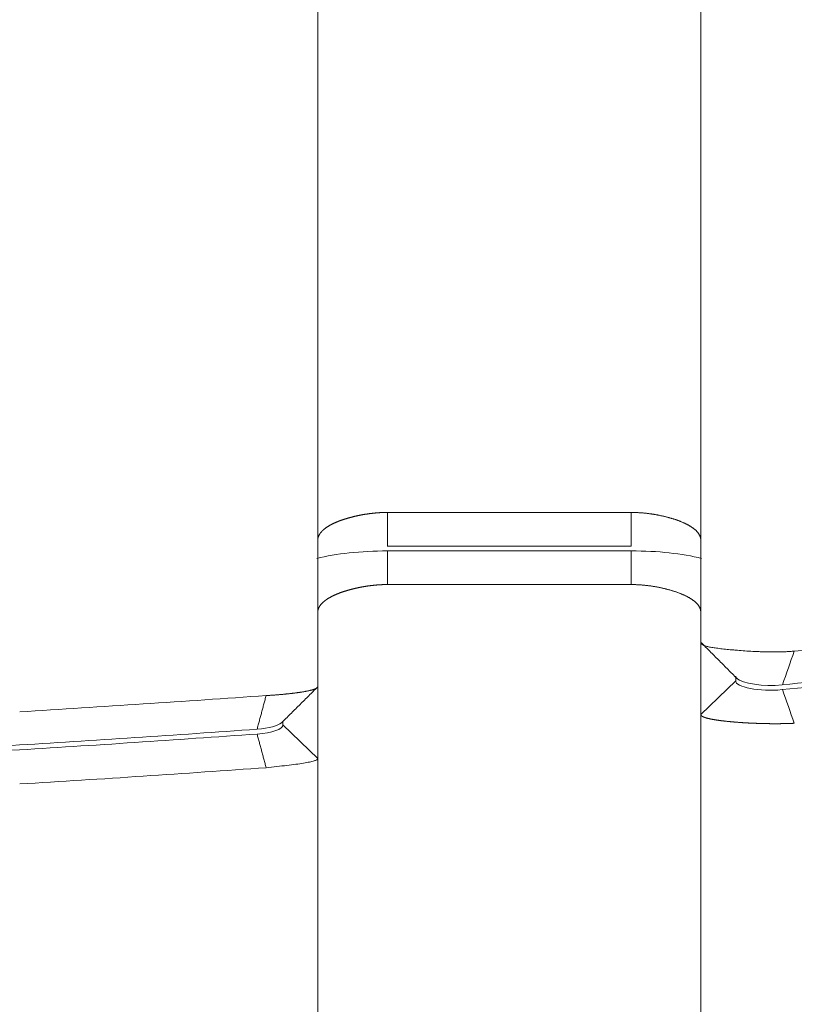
# Model space of a CAD drawing. Header units: millimetres. Extents: x 25069 to 61396, y 8621 to 21558.
# Tile 15 of 256: x 26619 to 26630, y 14600 to 14614. Entities that reach past the tile are written whole.
import ezdxf

# ---------------------------------------------------------------- set-up
doc = ezdxf.new("R2010")
doc.units = ezdxf.units.MM
doc.layers.add('9', color=7, linetype='Continuous')

msp = doc.modelspace()

# ---------------------------------------------------------------- linework, layer by layer
at = {"layer": '9', "color": 7, "linetype": 'Continuous', "lineweight": 18}
for p, q in [((26623.072, 14676.731), (26623.072, 14604.8)), ((26628.572, 14605.434), (26628.572, 14676.731)), ((26624.072, 14607.298), (26627.572, 14607.298)), ((26627.572, 14606.815), (26624.069, 14606.815)), ((26624.072, 14606.746), (26627.572, 14606.746)), ((26624.072, 14606.746), (26624.072, 14606.263)), ((26627.572, 14606.746), (26627.572, 14606.263)), ((26627.572, 14606.263), (26624.072, 14606.263)), ((26628.572, 14604.399), (26628.572, 14605.434)), ((26629.072, 14604.882), (26628.572, 14604.399)), ((26629.072, 14604.951), (26629.072, 14604.882)), ((26623.072, 14604.8), (26623.072, 14603.765)), ((26622.572, 14604.248), (26622.572, 14604.299)), ((26628.572, 14485.831), (26628.572, 14604.399)), ((26622.572, 14604.248), (26623.072, 14603.765)), ((26623.072, 14603.765), (26623.072, 14485.831))]:
    msp.add_line(p, q, dxfattribs=at)
at = {"layer": '9', "color": 7, "linetype": 'Continuous', "lineweight": 13}
msp.add_line((26628.572, 14605.075), (26628.572, 14605.433), dxfattribs=at)
at = {"layer": '9', "color": 7, "linetype": 'Continuous', "lineweight": 18}
for centre, major_axis, start_param, end_param in [((26597.946, 14626.713), (90.347, 0), 5.071964, 5.113981), ((26597.989, 14626.583), (-90.115, 0), 1.930831, 1.972958), ((26598.178, 14626.553), (89.69, 0), 4.943003, 4.983555), ((26598.212, 14626.416), (-89.429, 0), 1.801695, 1.842367)]:
    msp.add_ellipse(centre, major_axis=major_axis, ratio=0.258819, start_param=start_param, end_param=end_param, dxfattribs=at)
for points, knots in [([(26623.072, 14606.896), (26623.072, 14606.898), (26623.072, 14606.902), (26623.072, 14606.908), (26623.073, 14606.914), (26623.073, 14606.92), (26623.074, 14606.926), (26623.076, 14606.932), (26623.077, 14606.938), (26623.079, 14606.944), (26623.081, 14606.95), (26623.083, 14606.955), (26623.085, 14606.961), (26623.088, 14606.967), (26623.091, 14606.972), (26623.094, 14606.978), (26623.097, 14606.983), (26623.1, 14606.989), (26623.104, 14606.994), (26623.107, 14607), (26623.111, 14607.005), (26623.115, 14607.01), (26623.12, 14607.015), (26623.124, 14607.02), (26623.129, 14607.026), (26623.133, 14607.031), (26623.138, 14607.036), (26623.144, 14607.041), (26623.149, 14607.046), (26623.154, 14607.05), (26623.16, 14607.055), (26623.166, 14607.06), (26623.172, 14607.065), (26623.178, 14607.069), (26623.184, 14607.074), (26623.19, 14607.079), (26623.197, 14607.083), (26623.203, 14607.088), (26623.21, 14607.092), (26623.217, 14607.096), (26623.224, 14607.101), (26623.231, 14607.105), (26623.238, 14607.109), (26623.246, 14607.114), (26623.253, 14607.118), (26623.261, 14607.122), (26623.268, 14607.126), (26623.276, 14607.13), (26623.284, 14607.134), (26623.292, 14607.138), (26623.3, 14607.142), (26623.308, 14607.146), (26623.317, 14607.149), (26623.325, 14607.153), (26623.334, 14607.157), (26623.342, 14607.16), (26623.351, 14607.164), (26623.359, 14607.168), (26623.368, 14607.171), (26623.377, 14607.174), (26623.386, 14607.178), (26623.395, 14607.181), (26623.404, 14607.185), (26623.413, 14607.188), (26623.422, 14607.191), (26623.431, 14607.194), (26623.441, 14607.197), (26623.45, 14607.2), (26623.459, 14607.203), (26623.469, 14607.206), (26623.478, 14607.209), (26623.487, 14607.212), (26623.497, 14607.215), (26623.507, 14607.218), (26623.516, 14607.221), (26623.526, 14607.223), (26623.535, 14607.226), (26623.545, 14607.228), (26623.555, 14607.231), (26623.564, 14607.233), (26623.574, 14607.236), (26623.584, 14607.238), (26623.594, 14607.241), (26623.603, 14607.243), (26623.613, 14607.245), (26623.623, 14607.247), (26623.633, 14607.25), (26623.643, 14607.252), (26623.652, 14607.254), (26623.662, 14607.256), (26623.672, 14607.258), (26623.682, 14607.26), (26623.692, 14607.262), (26623.701, 14607.263), (26623.711, 14607.265), (26623.721, 14607.267), (26623.731, 14607.269), (26623.74, 14607.27), (26623.75, 14607.272), (26623.76, 14607.273), (26623.77, 14607.275), (26623.779, 14607.276), (26623.789, 14607.278), (26623.798, 14607.279), (26623.808, 14607.281), (26623.818, 14607.282), (26623.827, 14607.283), (26623.837, 14607.284), (26623.846, 14607.285), (26623.856, 14607.286), (26623.865, 14607.287), (26623.875, 14607.288), (26623.884, 14607.289), (26623.893, 14607.29), (26623.903, 14607.291), (26623.912, 14607.292), (26623.921, 14607.293), (26623.93, 14607.293), (26623.94, 14607.294), (26623.949, 14607.295), (26623.958, 14607.295), (26623.967, 14607.296), (26623.976, 14607.296), (26623.985, 14607.296), (26623.994, 14607.297), (26624.002, 14607.297), (26624.011, 14607.297), (26624.02, 14607.298), (26624.029, 14607.298), (26624.037, 14607.298), (26624.046, 14607.298), (26624.055, 14607.298), (26624.063, 14607.298), (26624.069, 14607.298), (26624.072, 14607.298)], [0, 0, 0, 0, 0.010139, 0.020237, 0.030295, 0.040312, 0.050288, 0.060223, 0.070118, 0.079972, 0.089786, 0.099559, 0.109292, 0.118984, 0.128635, 0.138246, 0.147817, 0.157347, 0.166837, 0.176287, 0.185696, 0.195065, 0.204393, 0.213682, 0.22293, 0.232138, 0.241306, 0.250434, 0.259521, 0.268569, 0.277577, 0.286544, 0.295472, 0.304359, 0.313207, 0.322015, 0.330783, 0.339511, 0.3482, 0.356849, 0.365458, 0.374027, 0.382557, 0.391047, 0.399498, 0.407909, 0.416281, 0.424613, 0.432906, 0.44116, 0.449374, 0.457549, 0.465685, 0.473781, 0.481839, 0.489857, 0.497837, 0.505777, 0.513678, 0.521541, 0.529364, 0.537149, 0.544895, 0.552603, 0.560271, 0.567901, 0.575493, 0.583046, 0.59056, 0.598037, 0.605474, 0.612874, 0.620235, 0.627558, 0.634844, 0.642091, 0.6493, 0.656471, 0.663604, 0.670699, 0.677757, 0.684777, 0.691759, 0.698704, 0.705612, 0.712482, 0.719314, 0.72611, 0.732868, 0.739589, 0.746273, 0.752921, 0.759531, 0.766105, 0.772641, 0.779142, 0.785605, 0.792033, 0.798423, 0.804778, 0.811096, 0.817379, 0.823625, 0.829835, 0.83601, 0.842149, 0.848252, 0.85432, 0.860352, 0.866349, 0.872311, 0.878238, 0.88413, 0.889987, 0.895809, 0.901597, 0.90735, 0.913068, 0.918753, 0.924403, 0.930019, 0.935602, 0.941151, 0.946666, 0.952147, 0.957596, 0.963011, 0.968393, 0.973742, 0.979058, 0.984342, 0.989594, 0.994813, 1, 1, 1, 1]), ([(26624.072, 14607.298), (26624.072, 14607.137), (26624.072, 14606.976), (26624.072, 14606.815), (26624.072, 14606.815), (26624.072, 14606.815)], [0, 0, 0, 0, 0.999963, 0.999963, 1, 1, 1, 1]), ([(26627.572, 14607.298), (26627.577, 14607.298), (26627.587, 14607.298), (26627.602, 14607.298), (26627.617, 14607.298), (26627.632, 14607.297), (26627.648, 14607.297), (26627.663, 14607.296), (26627.679, 14607.295), (26627.695, 14607.294), (26627.711, 14607.293), (26627.728, 14607.292), (26627.744, 14607.291), (26627.76, 14607.289), (26627.777, 14607.288), (26627.793, 14607.286), (26627.81, 14607.284), (26627.827, 14607.282), (26627.844, 14607.279), (26627.861, 14607.277), (26627.878, 14607.274), (26627.895, 14607.272), (26627.912, 14607.269), (26627.929, 14607.266), (26627.947, 14607.263), (26627.964, 14607.259), (26627.981, 14607.256), (26627.998, 14607.252), (26628.016, 14607.249), (26628.033, 14607.245), (26628.05, 14607.241), (26628.067, 14607.236), (26628.084, 14607.232), (26628.101, 14607.228), (26628.118, 14607.223), (26628.135, 14607.218), (26628.152, 14607.213), (26628.169, 14607.208), (26628.185, 14607.203), (26628.202, 14607.198), (26628.218, 14607.192), (26628.234, 14607.186), (26628.25, 14607.181), (26628.266, 14607.175), (26628.281, 14607.169), (26628.296, 14607.162), (26628.311, 14607.156), (26628.326, 14607.149), (26628.341, 14607.143), (26628.355, 14607.136), (26628.369, 14607.129), (26628.382, 14607.122), (26628.396, 14607.115), (26628.409, 14607.107), (26628.421, 14607.1), (26628.433, 14607.092), (26628.445, 14607.084), (26628.457, 14607.076), (26628.468, 14607.068), (26628.478, 14607.06), (26628.488, 14607.051), (26628.498, 14607.043), (26628.507, 14607.034), (26628.515, 14607.025), (26628.523, 14607.016), (26628.531, 14607.007), (26628.537, 14606.997), (26628.544, 14606.988), (26628.549, 14606.978), (26628.555, 14606.969), (26628.559, 14606.959), (26628.563, 14606.949), (26628.566, 14606.938), (26628.568, 14606.928), (26628.57, 14606.917), (26628.571, 14606.907), (26628.571, 14606.9), (26628.572, 14606.896)], [0, 0, 0, 0, 0.009151, 0.018401, 0.027753, 0.037205, 0.046761, 0.056419, 0.066181, 0.076048, 0.08602, 0.096098, 0.106283, 0.116576, 0.126976, 0.137485, 0.148103, 0.158831, 0.16967, 0.180619, 0.19168, 0.202853, 0.214138, 0.225536, 0.237047, 0.248672, 0.260412, 0.272266, 0.284235, 0.29632, 0.30852, 0.320837, 0.333271, 0.345821, 0.358489, 0.371274, 0.384178, 0.3972, 0.41034, 0.4236, 0.436979, 0.450477, 0.464095, 0.477833, 0.491692, 0.505671, 0.519771, 0.533992, 0.548334, 0.562798, 0.577384, 0.592092, 0.606922, 0.621875, 0.63695, 0.652148, 0.667469, 0.682913, 0.698481, 0.714173, 0.729988, 0.745927, 0.761991, 0.778178, 0.794491, 0.810927, 0.827489, 0.844176, 0.860987, 0.877924, 0.894986, 0.912174, 0.929487, 0.946927, 0.964492, 0.982183, 1, 1, 1, 1]), ([(26624.072, 14606.263), (26624.069, 14606.263), (26624.063, 14606.263), (26624.055, 14606.263), (26624.046, 14606.263), (26624.037, 14606.263), (26624.029, 14606.263), (26624.02, 14606.262), (26624.011, 14606.262), (26624.002, 14606.262), (26623.994, 14606.262), (26623.985, 14606.261), (26623.976, 14606.261), (26623.967, 14606.26), (26623.958, 14606.26), (26623.949, 14606.259), (26623.94, 14606.259), (26623.93, 14606.258), (26623.921, 14606.257), (26623.912, 14606.257), (26623.903, 14606.256), (26623.893, 14606.255), (26623.884, 14606.254), (26623.875, 14606.253), (26623.865, 14606.252), (26623.856, 14606.251), (26623.846, 14606.25), (26623.837, 14606.249), (26623.827, 14606.248), (26623.818, 14606.247), (26623.808, 14606.245), (26623.798, 14606.244), (26623.789, 14606.243), (26623.779, 14606.241), (26623.77, 14606.24), (26623.76, 14606.238), (26623.75, 14606.237), (26623.74, 14606.235), (26623.731, 14606.233), (26623.721, 14606.232), (26623.711, 14606.23), (26623.701, 14606.228), (26623.692, 14606.226), (26623.682, 14606.224), (26623.672, 14606.223), (26623.662, 14606.221), (26623.652, 14606.219), (26623.643, 14606.216), (26623.633, 14606.214), (26623.623, 14606.212), (26623.613, 14606.21), (26623.603, 14606.208), (26623.594, 14606.205), (26623.584, 14606.203), (26623.574, 14606.201), (26623.564, 14606.198), (26623.555, 14606.196), (26623.545, 14606.193), (26623.535, 14606.191), (26623.526, 14606.188), (26623.516, 14606.185), (26623.507, 14606.182), (26623.497, 14606.18), (26623.487, 14606.177), (26623.478, 14606.174), (26623.469, 14606.171), (26623.459, 14606.168), (26623.45, 14606.165), (26623.441, 14606.162), (26623.431, 14606.159), (26623.422, 14606.156), (26623.413, 14606.153), (26623.404, 14606.149), (26623.395, 14606.146), (26623.386, 14606.143), (26623.377, 14606.139), (26623.368, 14606.136), (26623.359, 14606.132), (26623.351, 14606.129), (26623.342, 14606.125), (26623.334, 14606.121), (26623.325, 14606.118), (26623.317, 14606.114), (26623.308, 14606.11), (26623.3, 14606.106), (26623.292, 14606.103), (26623.284, 14606.099), (26623.276, 14606.095), (26623.268, 14606.091), (26623.261, 14606.087), (26623.253, 14606.082), (26623.246, 14606.078), (26623.238, 14606.074), (26623.231, 14606.07), (26623.224, 14606.066), (26623.217, 14606.061), (26623.21, 14606.057), (26623.203, 14606.052), (26623.197, 14606.048), (26623.19, 14606.043), (26623.184, 14606.039), (26623.178, 14606.034), (26623.172, 14606.029), (26623.166, 14606.025), (26623.16, 14606.02), (26623.154, 14606.015), (26623.149, 14606.01), (26623.144, 14606.005), (26623.138, 14606), (26623.133, 14605.995), (26623.129, 14605.99), (26623.124, 14605.985), (26623.12, 14605.98), (26623.115, 14605.975), (26623.111, 14605.97), (26623.107, 14605.964), (26623.104, 14605.959), (26623.1, 14605.954), (26623.097, 14605.948), (26623.094, 14605.943), (26623.091, 14605.937), (26623.088, 14605.931), (26623.085, 14605.926), (26623.083, 14605.92), (26623.081, 14605.914), (26623.079, 14605.909), (26623.077, 14605.903), (26623.076, 14605.897), (26623.074, 14605.891), (26623.073, 14605.885), (26623.073, 14605.879), (26623.072, 14605.873), (26623.072, 14605.867), (26623.072, 14605.863), (26623.072, 14605.861)], [0, 0, 0, 0, 0.005187, 0.010406, 0.015658, 0.020942, 0.026258, 0.031607, 0.036989, 0.042404, 0.047853, 0.053334, 0.058849, 0.064398, 0.069981, 0.075597, 0.081247, 0.086932, 0.09265, 0.098403, 0.104191, 0.110013, 0.11587, 0.121762, 0.127689, 0.133651, 0.139648, 0.14568, 0.151748, 0.157851, 0.16399, 0.170165, 0.176375, 0.182621, 0.188904, 0.195222, 0.201577, 0.207967, 0.214395, 0.220858, 0.227359, 0.233895, 0.240469, 0.247079, 0.253727, 0.260411, 0.267132, 0.27389, 0.280686, 0.287518, 0.294388, 0.301296, 0.308241, 0.315223, 0.322243, 0.329301, 0.336396, 0.343529, 0.3507, 0.357909, 0.365156, 0.372442, 0.379765, 0.387126, 0.394526, 0.401963, 0.40944, 0.416954, 0.424507, 0.432099, 0.439729, 0.447397, 0.455105, 0.462851, 0.470636, 0.478459, 0.486322, 0.494223, 0.502163, 0.510143, 0.518161, 0.526219, 0.534315, 0.542451, 0.550626, 0.55884, 0.567094, 0.575387, 0.583719, 0.592091, 0.600502, 0.608953, 0.617443, 0.625973, 0.634542, 0.643151, 0.6518, 0.660489, 0.669217, 0.677985, 0.686793, 0.695641, 0.704528, 0.713456, 0.722423, 0.731431, 0.740479, 0.749566, 0.758694, 0.767862, 0.77707, 0.786318, 0.795607, 0.804935, 0.814304, 0.823713, 0.833163, 0.842653, 0.852183, 0.861754, 0.871365, 0.881016, 0.890708, 0.900441, 0.910214, 0.920028, 0.929882, 0.939777, 0.949712, 0.959688, 0.969705, 0.979763, 0.989861, 1, 1, 1, 1]), ([(26628.572, 14605.861), (26628.571, 14605.864), (26628.571, 14605.872), (26628.57, 14605.882), (26628.568, 14605.893), (26628.566, 14605.903), (26628.563, 14605.913), (26628.559, 14605.923), (26628.555, 14605.933), (26628.549, 14605.943), (26628.544, 14605.953), (26628.537, 14605.962), (26628.531, 14605.971), (26628.523, 14605.981), (26628.515, 14605.99), (26628.507, 14605.999), (26628.498, 14606.007), (26628.488, 14606.016), (26628.478, 14606.024), (26628.468, 14606.033), (26628.457, 14606.041), (26628.445, 14606.049), (26628.433, 14606.057), (26628.421, 14606.064), (26628.409, 14606.072), (26628.396, 14606.079), (26628.382, 14606.087), (26628.369, 14606.094), (26628.355, 14606.101), (26628.341, 14606.108), (26628.326, 14606.114), (26628.311, 14606.121), (26628.296, 14606.127), (26628.281, 14606.133), (26628.266, 14606.139), (26628.25, 14606.145), (26628.234, 14606.151), (26628.218, 14606.157), (26628.202, 14606.162), (26628.185, 14606.168), (26628.169, 14606.173), (26628.152, 14606.178), (26628.135, 14606.183), (26628.118, 14606.188), (26628.101, 14606.192), (26628.084, 14606.197), (26628.067, 14606.201), (26628.05, 14606.205), (26628.033, 14606.209), (26628.016, 14606.213), (26627.998, 14606.217), (26627.981, 14606.221), (26627.964, 14606.224), (26627.947, 14606.227), (26627.929, 14606.23), (26627.912, 14606.234), (26627.895, 14606.236), (26627.878, 14606.239), (26627.861, 14606.242), (26627.844, 14606.244), (26627.827, 14606.246), (26627.81, 14606.248), (26627.793, 14606.25), (26627.777, 14606.252), (26627.76, 14606.254), (26627.744, 14606.255), (26627.728, 14606.257), (26627.711, 14606.258), (26627.695, 14606.259), (26627.679, 14606.26), (26627.663, 14606.261), (26627.648, 14606.262), (26627.632, 14606.262), (26627.617, 14606.262), (26627.602, 14606.263), (26627.587, 14606.263), (26627.577, 14606.263), (26627.572, 14606.263)], [0, 0, 0, 0, 0.017817, 0.035508, 0.053073, 0.070513, 0.087826, 0.105014, 0.122076, 0.139013, 0.155824, 0.172511, 0.189073, 0.205509, 0.221822, 0.238009, 0.254073, 0.270012, 0.285827, 0.301519, 0.317087, 0.332531, 0.347852, 0.36305, 0.378125, 0.393078, 0.407908, 0.422616, 0.437202, 0.451666, 0.466008, 0.480229, 0.494329, 0.508308, 0.522167, 0.535905, 0.549523, 0.563021, 0.5764, 0.58966, 0.6028, 0.615822, 0.628726, 0.641511, 0.654179, 0.666729, 0.679163, 0.69148, 0.70368, 0.715765, 0.727734, 0.739588, 0.751328, 0.762953, 0.774464, 0.785862, 0.797147, 0.80832, 0.819381, 0.83033, 0.841169, 0.851897, 0.862515, 0.873024, 0.883424, 0.893717, 0.903902, 0.91398, 0.923952, 0.933819, 0.943581, 0.953239, 0.962795, 0.972247, 0.981599, 0.990849, 1, 1, 1, 1]), ([(26628.572, 14605.434), (26628.572, 14605.427), (26628.574, 14605.42), (26628.583, 14605.408), (26628.59, 14605.403), (26628.604, 14605.395), (26628.61, 14605.392), (26628.621, 14605.387), (26628.628, 14605.385), (26628.649, 14605.378), (26628.681, 14605.37), (26628.722, 14605.362), (26628.755, 14605.357), (26628.767, 14605.355), (26628.791, 14605.352), (26628.804, 14605.35), (26628.844, 14605.345), (26628.9, 14605.338), (26628.962, 14605.332), (26629.011, 14605.327), (26629.028, 14605.326), (26629.062, 14605.323), (26629.079, 14605.321), (26629.132, 14605.317), (26629.204, 14605.311), (26629.28, 14605.307), (26629.338, 14605.303), (26629.358, 14605.302), (26629.398, 14605.301), (26629.418, 14605.3), (26629.477, 14605.298), (26629.518, 14605.297), (26629.578, 14605.296), (26629.598, 14605.296), (26629.639, 14605.296), (26629.659, 14605.296), (26629.718, 14605.297), (26629.758, 14605.298), (26629.817, 14605.301), (26629.836, 14605.302), (26629.875, 14605.305), (26629.894, 14605.306), (26629.913, 14605.308)], [0, 0, 0, 0, 0.0625, 0.0625, 0.125, 0.125, 0.15625, 0.15625, 0.1875, 0.1875, 0.25, 0.3125, 0.3125, 0.34375, 0.34375, 0.375, 0.375, 0.4375, 0.5, 0.5, 0.53125, 0.53125, 0.5625, 0.5625, 0.625, 0.6875, 0.6875, 0.71875, 0.71875, 0.75, 0.75, 0.8125, 0.8125, 0.84375, 0.84375, 0.875, 0.875, 0.9375, 0.9375, 0.96875, 0.96875, 1, 1, 1, 1]), ([(26622.331, 14604.671), (26622.336, 14604.671), (26622.346, 14604.671), (26622.361, 14604.672), (26622.377, 14604.673), (26622.392, 14604.674), (26622.408, 14604.675), (26622.424, 14604.676), (26622.44, 14604.677), (26622.456, 14604.678), (26622.472, 14604.68), (26622.488, 14604.681), (26622.505, 14604.682), (26622.521, 14604.683), (26622.538, 14604.685), (26622.554, 14604.686), (26622.571, 14604.688), (26622.587, 14604.689), (26622.604, 14604.691), (26622.62, 14604.693), (26622.637, 14604.694), (26622.654, 14604.696), (26622.67, 14604.698), (26622.687, 14604.7), (26622.703, 14604.702), (26622.719, 14604.704), (26622.736, 14604.706), (26622.752, 14604.708), (26622.768, 14604.71), (26622.783, 14604.712), (26622.799, 14604.714), (26622.814, 14604.716), (26622.829, 14604.719), (26622.844, 14604.721), (26622.859, 14604.723), (26622.873, 14604.726), (26622.887, 14604.728), (26622.901, 14604.731), (26622.915, 14604.734), (26622.928, 14604.736), (26622.94, 14604.739), (26622.952, 14604.742), (26622.964, 14604.744), (26622.975, 14604.747), (26622.986, 14604.75), (26622.996, 14604.753), (26623.006, 14604.756), (26623.015, 14604.759), (26623.024, 14604.762), (26623.032, 14604.766), (26623.039, 14604.769), (26623.046, 14604.772), (26623.052, 14604.775), (26623.057, 14604.779), (26623.061, 14604.782), (26623.065, 14604.786), (26623.068, 14604.789), (26623.07, 14604.793), (26623.071, 14604.796), (26623.071, 14604.799), (26623.072, 14604.8)], [0, 0, 0, 0, 0.011894, 0.023974, 0.036242, 0.048696, 0.061338, 0.074166, 0.087182, 0.100385, 0.113776, 0.127353, 0.141118, 0.155071, 0.169211, 0.183538, 0.198053, 0.212755, 0.227645, 0.242723, 0.257989, 0.273442, 0.289083, 0.304911, 0.320928, 0.337132, 0.353525, 0.370105, 0.386873, 0.403829, 0.420973, 0.438305, 0.455825, 0.473533, 0.491429, 0.509513, 0.527785, 0.546245, 0.564894, 0.583731, 0.602755, 0.621968, 0.64137, 0.660959, 0.680737, 0.700703, 0.720857, 0.741199, 0.76173, 0.782449, 0.803357, 0.824453, 0.845737, 0.867209, 0.88887, 0.910719, 0.932757, 0.954983, 0.977397, 1, 1, 1, 1]), ([(26629.913, 14604.273), (26629.91, 14604.273), (26629.904, 14604.272), (26629.895, 14604.272), (26629.885, 14604.271), (26629.876, 14604.271), (26629.866, 14604.27), (26629.857, 14604.27), (26629.847, 14604.27), (26629.838, 14604.269), (26629.828, 14604.269), (26629.818, 14604.269), (26629.808, 14604.268), (26629.798, 14604.268), (26629.788, 14604.268), (26629.778, 14604.268), (26629.768, 14604.267), (26629.757, 14604.267), (26629.747, 14604.267), (26629.737, 14604.267), (26629.726, 14604.267), (26629.716, 14604.267), (26629.705, 14604.266), (26629.694, 14604.266), (26629.684, 14604.266), (26629.673, 14604.266), (26629.662, 14604.266), (26629.651, 14604.266), (26629.64, 14604.266), (26629.629, 14604.266), (26629.618, 14604.266), (26629.607, 14604.266), (26629.596, 14604.266), (26629.585, 14604.266), (26629.573, 14604.266), (26629.562, 14604.267), (26629.551, 14604.267), (26629.539, 14604.267), (26629.528, 14604.267), (26629.517, 14604.267), (26629.505, 14604.268), (26629.494, 14604.268), (26629.482, 14604.268), (26629.47, 14604.268), (26629.459, 14604.269), (26629.447, 14604.269), (26629.435, 14604.269), (26629.424, 14604.27), (26629.412, 14604.27), (26629.4, 14604.27), (26629.388, 14604.271), (26629.376, 14604.271), (26629.364, 14604.272), (26629.353, 14604.272), (26629.341, 14604.273), (26629.329, 14604.273), (26629.317, 14604.274), (26629.305, 14604.274), (26629.293, 14604.275), (26629.281, 14604.275), (26629.269, 14604.276), (26629.257, 14604.276), (26629.246, 14604.277), (26629.234, 14604.278), (26629.222, 14604.278), (26629.21, 14604.279), (26629.198, 14604.28), (26629.186, 14604.281), (26629.174, 14604.281), (26629.163, 14604.282), (26629.151, 14604.283), (26629.139, 14604.284), (26629.127, 14604.284), (26629.116, 14604.285), (26629.104, 14604.286), (26629.092, 14604.287), (26629.081, 14604.288), (26629.069, 14604.289), (26629.058, 14604.29), (26629.046, 14604.291), (26629.035, 14604.292), (26629.024, 14604.293), (26629.013, 14604.294), (26629.001, 14604.295), (26628.99, 14604.296), (26628.979, 14604.297), (26628.968, 14604.298), (26628.957, 14604.299), (26628.947, 14604.3), (26628.936, 14604.301), (26628.925, 14604.302), (26628.915, 14604.303), (26628.904, 14604.305), (26628.894, 14604.306), (26628.884, 14604.307), (26628.873, 14604.308), (26628.863, 14604.31), (26628.853, 14604.311), (26628.843, 14604.312), (26628.834, 14604.313), (26628.824, 14604.315), (26628.815, 14604.316), (26628.805, 14604.318), (26628.796, 14604.319), (26628.787, 14604.32), (26628.778, 14604.322), (26628.769, 14604.323), (26628.761, 14604.325), (26628.752, 14604.326), (26628.744, 14604.328), (26628.735, 14604.329), (26628.727, 14604.331), (26628.72, 14604.332), (26628.712, 14604.334), (26628.704, 14604.335), (26628.697, 14604.337), (26628.69, 14604.339), (26628.683, 14604.34), (26628.676, 14604.342), (26628.669, 14604.344), (26628.663, 14604.345), (26628.656, 14604.347), (26628.65, 14604.349), (26628.644, 14604.351), (26628.639, 14604.352), (26628.633, 14604.354), (26628.628, 14604.356), (26628.623, 14604.358), (26628.618, 14604.36), (26628.613, 14604.362), (26628.609, 14604.364), (26628.605, 14604.365), (26628.601, 14604.367), (26628.597, 14604.369), (26628.594, 14604.371), (26628.591, 14604.373), (26628.588, 14604.375), (26628.585, 14604.377), (26628.582, 14604.379), (26628.58, 14604.381), (26628.578, 14604.384), (26628.576, 14604.386), (26628.575, 14604.388), (26628.574, 14604.39), (26628.573, 14604.392), (26628.572, 14604.394), (26628.572, 14604.396), (26628.572, 14604.398), (26628.572, 14604.399)], [0, 0, 0, 0, 0.005071, 0.010166, 0.015285, 0.020427, 0.025594, 0.030784, 0.035998, 0.041237, 0.046499, 0.051785, 0.057095, 0.062429, 0.067787, 0.073169, 0.078575, 0.084006, 0.08946, 0.094939, 0.100441, 0.105968, 0.111519, 0.117094, 0.122694, 0.128317, 0.133965, 0.139637, 0.145334, 0.151055, 0.1568, 0.162569, 0.168363, 0.174181, 0.180023, 0.18589, 0.191781, 0.197697, 0.203637, 0.209602, 0.215591, 0.221604, 0.227642, 0.233705, 0.239792, 0.245903, 0.252039, 0.2582, 0.264385, 0.270595, 0.276829, 0.283088, 0.289372, 0.29568, 0.302013, 0.308371, 0.314753, 0.32116, 0.327591, 0.334048, 0.340529, 0.347034, 0.353565, 0.36012, 0.3667, 0.373305, 0.379934, 0.386589, 0.393268, 0.399972, 0.406701, 0.413454, 0.420233, 0.427036, 0.433864, 0.440717, 0.447595, 0.454498, 0.461425, 0.468378, 0.475355, 0.482358, 0.489385, 0.496438, 0.503515, 0.510617, 0.517744, 0.524896, 0.532073, 0.539276, 0.546503, 0.553755, 0.561032, 0.568334, 0.575661, 0.583013, 0.590391, 0.597793, 0.60522, 0.612673, 0.62015, 0.627653, 0.635181, 0.642734, 0.650312, 0.657915, 0.665543, 0.673196, 0.680874, 0.688578, 0.696307, 0.70406, 0.711839, 0.719644, 0.727473, 0.735327, 0.743207, 0.751112, 0.759042, 0.766997, 0.774978, 0.782984, 0.791014, 0.799071, 0.807152, 0.815259, 0.82339, 0.831548, 0.83973, 0.847938, 0.85617, 0.864429, 0.872712, 0.881021, 0.889355, 0.897714, 0.906099, 0.914508, 0.922944, 0.931404, 0.93989, 0.948401, 0.956938, 0.965499, 0.974087, 0.982699, 0.991337, 1, 1, 1, 1]), ([(26623.072, 14603.765), (26623.072, 14603.759), (26623.067, 14603.754), (26623.049, 14603.743), (26623.036, 14603.738), (26623.001, 14603.727), (26622.979, 14603.722), (26622.928, 14603.711), (26622.898, 14603.705), (26622.832, 14603.695), (26622.795, 14603.689), (26622.716, 14603.678), (26622.673, 14603.673), (26622.582, 14603.662), (26622.535, 14603.657), (26622.435, 14603.646), (26622.384, 14603.641), (26622.331, 14603.635)], [0, 0, 0, 0, 0.125, 0.125, 0.25, 0.25, 0.375, 0.375, 0.5, 0.5, 0.625, 0.625, 0.75, 0.75, 0.875, 0.875, 1, 1, 1, 1])]:
    msp.add_open_spline(points, degree=3, knots=knots, dxfattribs=at)
for points, degree in [([(26627.572, 14607.298), (26627.572, 14606.815)], 1), ([(26623.057, 14606.639), (26623.33, 14606.706), (26623.691, 14606.748), (26624.072, 14606.746)], 3), ([(26627.572, 14606.746), (26627.95, 14606.748), (26628.31, 14606.707), (26628.583, 14606.639)], 3), ([(26629.913, 14605.308), (26630.508, 14605.366), (26631.692, 14605.484), (26632.867, 14605.61), (26633.451, 14605.674)], 3), ([(26628.572, 14605.434), (26628.621, 14605.386)], 1), ([(26628.609, 14605.398), (26629.101, 14604.904)], 1), ([(26629.913, 14605.308), (26629.856, 14605.146), (26629.799, 14604.986), (26629.742, 14604.826)], 3), ([(26629.072, 14604.882), (26629.058, 14604.793), (26629.429, 14604.722), (26629.737, 14604.755)], 3), ([(26629.738, 14604.824), (26629.473, 14604.796), (26629.163, 14604.844), (26629.088, 14604.914)], 3), ([(26622.552, 14604.279), (26623.054, 14604.777)], 1), ([(26629.742, 14604.756), (26629.799, 14604.595), (26629.856, 14604.434), (26629.913, 14604.272)], 3), ([(26618.793, 14604.437), (26619.386, 14604.473), (26620.568, 14604.548), (26621.744, 14604.629), (26622.331, 14604.671)], 3), ([(26622.331, 14604.671), (26622.201, 14604.188)], 1), ([(26622.552, 14604.279), (26622.503, 14604.236), (26622.368, 14604.199), (26622.201, 14604.188)], 3), ([(26622.201, 14604.118), (26622.415, 14604.133), (26622.575, 14604.189), (26622.572, 14604.248)], 3), ([(26622.201, 14604.118), (26622.331, 14603.635)], 1), ([(26622.331, 14603.635), (26621.158, 14603.551), (26619.978, 14603.473), (26618.793, 14603.401)], 3)]:
    msp.add_open_spline(points, degree=degree, dxfattribs=at)

doc.saveas('drawing.dxf')
